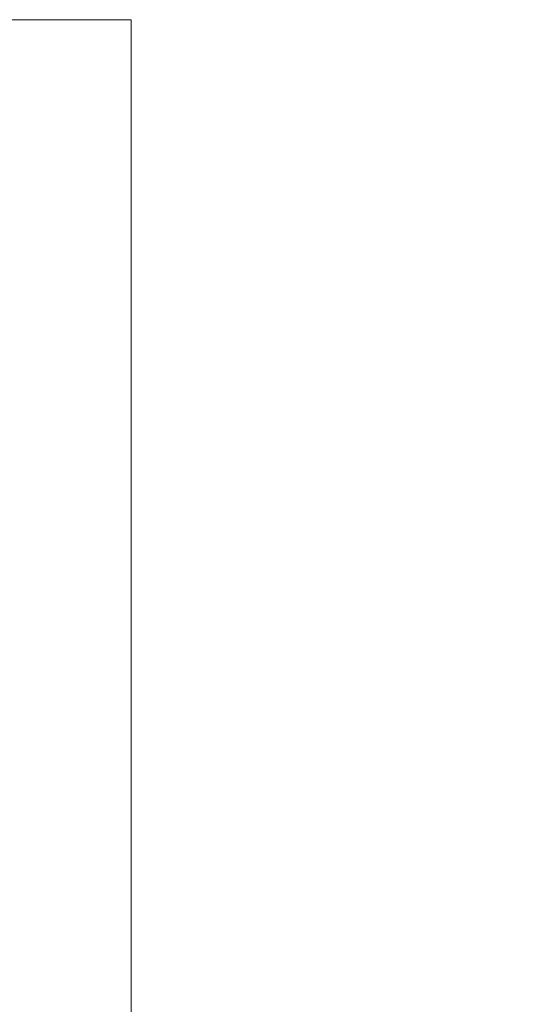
# Model space of a CAD drawing. Header units: centimetres. Extents: x 74448 to 96987, y -37016 to -10817.
# Tile 76 of 174: x 80958 to 81233, y -34908 to -34376. Entities that reach past the tile are written whole.
import ezdxf

# ---------------------------------------------------------------- set-up
doc = ezdxf.new("R2010")
doc.units = ezdxf.units.CM
doc.header["$LTSCALE"] = 0.02
doc.linetypes.add('ACAD_ISO02W100', pattern=[15, 12, -3])
doc.layers.add('_pk_opis legenda', color=7, linetype='Continuous')
doc.layers.add('ei30', color=8, linetype='Continuous', lineweight=13)
doc.layers.add('linia', color=7, linetype='Continuous', lineweight=5)
doc.styles.get("Standard").update_dxf_attribs({"font": 'arial.ttf', "height": 12})
doc.styles.add('Tomasz_W legenda', font='TCM_____.TTF')

msp = doc.modelspace()

# ---------------------------------------------------------------- linework, layer by layer
at = {"layer": 'linia', "linetype": 'ACAD_ISO02W100'}
msp.add_lwpolyline([(81018.25, -34376.37), (79542.45, -34376.37), (79542.45, -35192.22), (81018.25, -35192.22)], close=True, dxfattribs=at)

# ---------------------------------------------------------------- texts
at = {"layer": '_pk_opis legenda', "ltscale": 0.5, "insert": (80446.07, -34950.17, 126.11), "char_height": 24, "width": 660.3484, "attachment_point": 4, "line_spacing_factor": 0.825, "style": 'Tomasz_W legenda'}
msp.add_mtext('Stacja kliencka systemu integracji i wizualizacji systemów zabezpieczeń.\\PZintegrowane systemy:SSP, CCTV,\\PSSWiN', dxfattribs=at)
at = {"layer": 'ei30', "insert": (77365.56, -34824), "char_height": 16, "width": 598.0312, "attachment_point": 1}
msp.add_mtext('\\pi46.424;WYKONAĆ PRZEPONĘ POZIOMĄ METODĄ INIEKCJI \\P\\pi439.44;CIŚNIENIOWEJ', dxfattribs=at)

doc.saveas('drawing.dxf')
